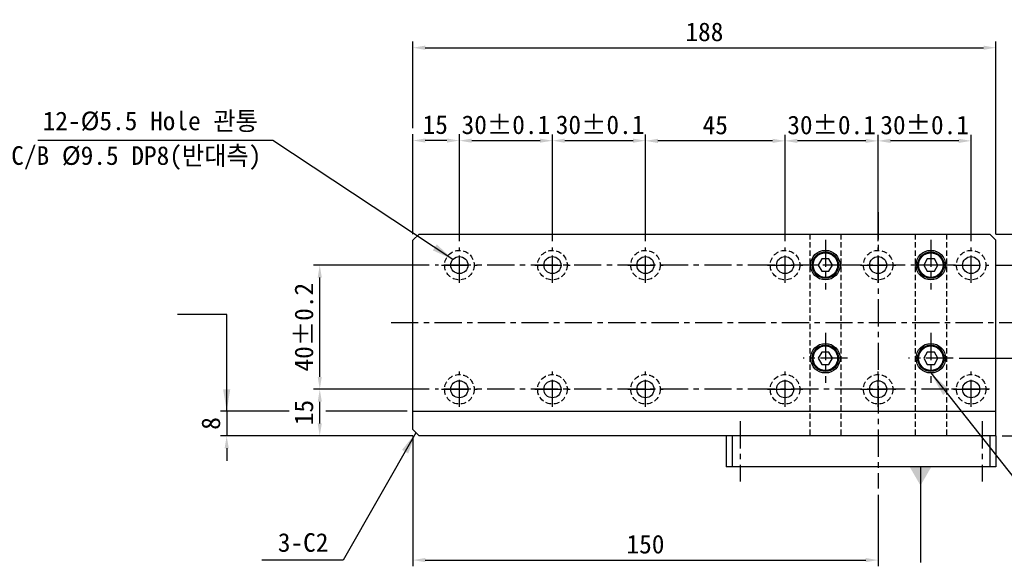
# Model space of a CAD drawing. Extents: x 2118 to 3271, y 824 to 1634.
# Tile 4 of 6: x 2707 to 3025, y 1135 to 1311. Entities that reach past the tile are written whole.
import ezdxf

# ---------------------------------------------------------------- set-up
doc = ezdxf.new("R2010")
doc.units = 0
doc.header["$LTSCALE"] = 7
doc.header["$MEASUREMENT"] = 0
doc.linetypes.add('CENTER', pattern=[2, 1.25, -0.25, 0.25, -0.25])
doc.linetypes.add('HIDDEN', pattern=[0.375, 0.25, -0.125])
doc.layers.get('0').update_dxf_attribs({"linetype": 'CONTINUOUS'})
doc.layers.get('DEFPOINTS').update_dxf_attribs({"linetype": 'CONTINUOUS'})
for name, color, linetype in [('1', 3, 'CENTER'), ('3', 4, 'CONTINUOUS'), ('CEN', 3, 'CENTER'), ('CENTERLINE', 3, 'CENTER'), ('DIMENSION', 4, 'CONTINUOUS'), ('HIDDENLINE', 5, 'HIDDEN')]:
    doc.layers.add(name, color=color, linetype=linetype)
doc.dimstyles.new('A3', dxfattribs={"dimscale": 2, "dimtxt": 3, "dimasz": 2, "dimexe": 1, "dimexo": 1, "dimgap": 1, "dimtad": 1, "dimdec": 4, "dimdsep": 46, "dimtxsty": 'Standard', "dimcen": 2.5, "dimclrd": 4, "dimclre": 4, "dimclrt": 9, "dimazin": 2, "dimtfac": 1, "dimtdec": 4, "dimtmove": 0, "dimatfit": 3, "dimfxl": 0, "dimtolj": 1, "dimarcsym": 0})

# ---------------------------------------------------------------- blocks, each defined once
blk = doc.blocks.new('*D32')
at = {"layer": 'DEFPOINTS', "color": 0}
for p in [(2804.14, 1232.03), (2841.39, 1232.03), (2841.39, 1192.03)]:
    blk.add_point(p, dxfattribs=at)
at = {"layer": 'DIMENSION', "color": 4, "lineweight": -2}
for p, q in [((2839.39, 1232.03), (2802.14, 1232.03)), ((2804.14, 1196.03), (2804.14, 1228.03)), ((2839.39, 1192.03), (2802.14, 1192.03))]:
    blk.add_line(p, q, dxfattribs=at)
at = {"layer": 'DIMENSION', "color": 4}
for points in [[(2803.47, 1228.03), (2804.8, 1228.03), (2804.14, 1232.03)], [(2803.47, 1196.03), (2804.8, 1196.03), (2804.14, 1192.03)]]:
    blk.add_solid(points, dxfattribs=at)
at = {"layer": 'DIMENSION', "color": 9, "insert": (2799.06, 1212.03), "char_height": 6, "attachment_point": 5, "rotation": 90}
blk.add_mtext('\\A1;40%%P0.2', dxfattribs=at)
blk = doc.blocks.new('*D33')
at = {"layer": 'DEFPOINTS', "color": 0}
for p in [(3019.84, 1232.03), (3052.14, 1232.03), (3008.29, 1202.03)]:
    blk.add_point(p, dxfattribs=at)
at = {"layer": 'DIMENSION', "color": 4, "lineweight": -2}
for p, q in [((3021.84, 1232.03), (3054.14, 1232.03)), ((3052.14, 1206.03), (3052.14, 1228.03)), ((3010.29, 1202.03), (3054.14, 1202.03))]:
    blk.add_line(p, q, dxfattribs=at)
at = {"layer": 'DIMENSION', "color": 4}
for points in [[(3051.47, 1228.03), (3052.8, 1228.03), (3052.14, 1232.03)], [(3051.47, 1206.03), (3052.8, 1206.03), (3052.14, 1202.03)]]:
    blk.add_solid(points, dxfattribs=at)
at = {"layer": 'DIMENSION', "color": 9, "insert": (3047.06, 1217.03), "char_height": 6, "attachment_point": 5, "rotation": 90}
blk.add_mtext('\\A1;30', dxfattribs=at)
blk = doc.blocks.new('*D34')
at = {"layer": 'DEFPOINTS', "color": 0}
for p in [(3020.14, 1242.03), (3082.14, 1242.03), (3054.14, 1177.03)]:
    blk.add_point(p, dxfattribs=at)
at = {"layer": 'DIMENSION', "color": 4, "lineweight": -2}
for p, q in [((3022.14, 1242.03), (3084.14, 1242.03)), ((3082.14, 1181.03), (3082.14, 1238.03)), ((3056.14, 1177.03), (3084.14, 1177.03))]:
    blk.add_line(p, q, dxfattribs=at)
at = {"layer": 'DIMENSION', "color": 4}
for points in [[(3081.47, 1238.03), (3082.8, 1238.03), (3082.14, 1242.03)], [(3081.47, 1181.03), (3082.8, 1181.03), (3082.14, 1177.03)]]:
    blk.add_solid(points, dxfattribs=at)
at = {"layer": 'DIMENSION', "color": 9, "insert": (3077.06, 1209.53), "char_height": 6, "attachment_point": 5, "rotation": 90}
blk.add_mtext('\\A1;65', dxfattribs=at)
blk = doc.blocks.new('*D35')
at = {"layer": 'DEFPOINTS', "color": 0}
for p in [(2834.14, 1179.03), (2984.14, 1160.03), (2984.14, 1137.03)]:
    blk.add_point(p, dxfattribs=at)
at = {"layer": 'DIMENSION', "color": 4, "lineweight": -2}
for p, q in [((2834.14, 1177.03), (2834.14, 1135.03)), ((2984.14, 1158.03), (2984.14, 1135.03)), ((2838.14, 1137.03), (2980.14, 1137.03))]:
    blk.add_line(p, q, dxfattribs=at)
at = {"layer": 'DIMENSION', "color": 4}
for points in [[(2838.14, 1137.69), (2838.14, 1136.36), (2834.14, 1137.03)], [(2980.14, 1137.69), (2980.14, 1136.36), (2984.14, 1137.03)]]:
    blk.add_solid(points, dxfattribs=at)
at = {"layer": 'DIMENSION', "color": 9, "insert": (2909.14, 1142.11), "char_height": 6, "attachment_point": 5}
blk.add_mtext('\\A1;150', dxfattribs=at)
blk = doc.blocks.new('*D36')
at = {"layer": 'DEFPOINTS', "color": 0}
for p in [(2796.3, 1185.03), (2774.14, 1177.03), (2836.14, 1177.03)]:
    blk.add_point(p, dxfattribs=at)
at = {"layer": 'DIMENSION', "color": 4, "lineweight": -2}
for p, q in [((2774.14, 1189.03), (2774.14, 1193.03)), ((2794.3, 1185.03), (2772.14, 1185.03)), ((2774.14, 1185.03), (2774.14, 1177.03)), ((2834.14, 1177.03), (2772.14, 1177.03)), ((2774.14, 1173.03), (2774.14, 1169.03))]:
    blk.add_line(p, q, dxfattribs=at)
at = {"layer": 'DIMENSION', "color": 4}
for points in [[(2773.47, 1189.03), (2774.8, 1189.03), (2774.14, 1185.03)], [(2773.47, 1173.03), (2774.8, 1173.03), (2774.14, 1177.03)]]:
    blk.add_solid(points, dxfattribs=at)
at = {"layer": 'DIMENSION', "color": 9, "insert": (2769.06, 1181.03), "char_height": 6, "attachment_point": 5, "rotation": 90}
blk.add_mtext('\\A1;8', dxfattribs=at)
blk = doc.blocks.new('*D37')
at = {"layer": 'DEFPOINTS', "color": 0}
for p in [(2804.14, 1192.03), (2841.39, 1192.03), (2836.14, 1177.03)]:
    blk.add_point(p, dxfattribs=at)
at = {"layer": 'DIMENSION', "color": 4, "lineweight": -2}
for p, q in [((2839.39, 1192.03), (2802.14, 1192.03)), ((2804.14, 1181.03), (2804.14, 1188.03)), ((2834.14, 1177.03), (2802.14, 1177.03))]:
    blk.add_line(p, q, dxfattribs=at)
at = {"layer": 'DIMENSION', "color": 4}
for points in [[(2803.47, 1188.03), (2804.8, 1188.03), (2804.14, 1192.03)], [(2803.47, 1181.03), (2804.8, 1181.03), (2804.14, 1177.03)]]:
    blk.add_solid(points, dxfattribs=at)
at = {"layer": 'DIMENSION', "color": 9, "insert": (2799.05, 1184.53), "char_height": 6, "attachment_point": 5, "rotation": 90}
blk.add_mtext('\\A1;15', dxfattribs=at)
blk = doc.blocks.new('*D38')
at = {"layer": 'DEFPOINTS', "color": 0}
for p in [(3008.29, 1202.03), (3052.14, 1202.03), (3022.14, 1177.03)]:
    blk.add_point(p, dxfattribs=at)
at = {"layer": 'DIMENSION', "color": 4, "lineweight": -2}
for p, q in [((3010.29, 1202.03), (3054.14, 1202.03)), ((3052.14, 1181.03), (3052.14, 1198.03)), ((3024.14, 1177.03), (3054.14, 1177.03))]:
    blk.add_line(p, q, dxfattribs=at)
at = {"layer": 'DIMENSION', "color": 4}
for points in [[(3051.47, 1198.03), (3052.8, 1198.03), (3052.14, 1202.03)], [(3051.47, 1181.03), (3052.8, 1181.03), (3052.14, 1177.03)]]:
    blk.add_solid(points, dxfattribs=at)
at = {"layer": 'DIMENSION', "color": 9, "insert": (3047.06, 1189.53), "char_height": 6, "attachment_point": 5, "rotation": 90}
blk.add_mtext('\\A1;25', dxfattribs=at)
blk = doc.blocks.new('*D39')
at = {"layer": 'DEFPOINTS', "color": 0}
for p in [(2909.14, 1272.03), (2909.14, 1237.73), (2954.14, 1237.73)]:
    blk.add_point(p, dxfattribs=at)
at = {"layer": 'DIMENSION', "color": 4, "lineweight": -2}
for p, q in [((2909.14, 1239.73), (2909.14, 1274.03)), ((2954.14, 1239.73), (2954.14, 1274.03)), ((2950.14, 1272.03), (2913.14, 1272.03))]:
    blk.add_line(p, q, dxfattribs=at)
at = {"layer": 'DIMENSION', "color": 4}
for points in [[(2913.14, 1272.7), (2913.14, 1271.36), (2909.14, 1272.03)], [(2950.14, 1272.7), (2950.14, 1271.36), (2954.14, 1272.03)]]:
    blk.add_solid(points, dxfattribs=at)
at = {"layer": 'DIMENSION', "color": 9, "insert": (2931.64, 1277.11), "char_height": 6, "attachment_point": 5}
blk.add_mtext('\\A1;45', dxfattribs=at)
blk = doc.blocks.new('*D40')
at = {"layer": 'DEFPOINTS', "color": 0}
for p in [(3022.14, 1302.03), (2834.14, 1274.14), (3022.14, 1240.03)]:
    blk.add_point(p, dxfattribs=at)
at = {"layer": 'DIMENSION', "color": 4, "lineweight": -2}
for p, q in [((2834.14, 1276.14), (2834.14, 1304.03)), ((2838.14, 1302.03), (3018.14, 1302.03)), ((3022.14, 1242.03), (3022.14, 1304.03))]:
    blk.add_line(p, q, dxfattribs=at)
at = {"layer": 'DIMENSION', "color": 4}
for points in [[(2838.14, 1302.7), (2838.14, 1301.36), (2834.14, 1302.03)], [(3018.14, 1302.7), (3018.14, 1301.36), (3022.14, 1302.03)]]:
    blk.add_solid(points, dxfattribs=at)
at = {"layer": 'DIMENSION', "color": 9, "insert": (2928.14, 1307.11), "char_height": 6, "attachment_point": 5}
blk.add_mtext('\\A1;188', dxfattribs=at)
blk = doc.blocks.new('*D41')
at = {"layer": 'DEFPOINTS', "color": 0}
for p in [(2849.14, 1272.09), (2849.14, 1237.73), (2879.14, 1237.73)]:
    blk.add_point(p, dxfattribs=at)
at = {"layer": 'DIMENSION', "color": 4, "lineweight": -2}
for p, q in [((2849.14, 1239.73), (2849.14, 1274.09)), ((2879.14, 1239.73), (2879.14, 1274.09)), ((2875.14, 1272.09), (2853.14, 1272.09))]:
    blk.add_line(p, q, dxfattribs=at)
at = {"layer": 'DIMENSION', "color": 4}
for points in [[(2853.14, 1272.76), (2853.14, 1271.43), (2849.14, 1272.09)], [(2875.14, 1272.76), (2875.14, 1271.43), (2879.14, 1272.09)]]:
    blk.add_solid(points, dxfattribs=at)
at = {"layer": 'DIMENSION', "color": 9, "insert": (2864.14, 1277.18), "char_height": 6, "attachment_point": 5}
blk.add_mtext('\\A1;30%%P0.1', dxfattribs=at)
blk = doc.blocks.new('*D42')
at = {"layer": 'DEFPOINTS', "color": 0}
for p in [(2834.14, 1272.14), (2834.14, 1240.03), (2849.14, 1237.73)]:
    blk.add_point(p, dxfattribs=at)
at = {"layer": 'DIMENSION', "color": 4, "lineweight": -2}
for p, q in [((2834.14, 1242.03), (2834.14, 1274.14)), ((2849.14, 1239.73), (2849.14, 1274.14)), ((2845.14, 1272.14), (2838.14, 1272.14))]:
    blk.add_line(p, q, dxfattribs=at)
at = {"layer": 'DIMENSION', "color": 4}
for points in [[(2838.14, 1272.8), (2838.14, 1271.47), (2834.14, 1272.14)], [(2845.14, 1272.8), (2845.14, 1271.47), (2849.14, 1272.14)]]:
    blk.add_solid(points, dxfattribs=at)
at = {"layer": 'DIMENSION', "color": 9, "insert": (2841.36, 1277.22), "char_height": 6, "attachment_point": 5}
blk.add_mtext('\\A1;15', dxfattribs=at)
blk = doc.blocks.new('*D43')
at = {"layer": 'DEFPOINTS', "color": 0}
for p in [(2879.14, 1272.09), (2879.14, 1237.73), (2909.14, 1237.73)]:
    blk.add_point(p, dxfattribs=at)
at = {"layer": 'DIMENSION', "color": 4, "lineweight": -2}
for p, q in [((2879.14, 1239.73), (2879.14, 1274.09)), ((2909.14, 1239.73), (2909.14, 1274.09)), ((2905.14, 1272.09), (2883.14, 1272.09))]:
    blk.add_line(p, q, dxfattribs=at)
at = {"layer": 'DIMENSION', "color": 4}
for points in [[(2883.14, 1272.76), (2883.14, 1271.43), (2879.14, 1272.09)], [(2905.14, 1272.76), (2905.14, 1271.43), (2909.14, 1272.09)]]:
    blk.add_solid(points, dxfattribs=at)
at = {"layer": 'DIMENSION', "color": 9, "insert": (2894.51, 1277.18), "char_height": 6, "attachment_point": 5}
blk.add_mtext('\\A1;30%%P0.1', dxfattribs=at)
blk = doc.blocks.new('*D44')
at = {"layer": 'DEFPOINTS', "color": 0}
for p in [(2984.14, 1272.03), (2984.14, 1237.73), (3014.14, 1237.73)]:
    blk.add_point(p, dxfattribs=at)
at = {"layer": 'DIMENSION', "color": 4, "lineweight": -2}
for p, q in [((2984.14, 1239.73), (2984.14, 1274.03)), ((3014.14, 1239.73), (3014.14, 1274.03)), ((3010.14, 1272.03), (2988.14, 1272.03))]:
    blk.add_line(p, q, dxfattribs=at)
at = {"layer": 'DIMENSION', "color": 4}
for points in [[(2988.14, 1272.7), (2988.14, 1271.36), (2984.14, 1272.03)], [(3010.14, 1272.7), (3010.14, 1271.36), (3014.14, 1272.03)]]:
    blk.add_solid(points, dxfattribs=at)
at = {"layer": 'DIMENSION', "color": 9, "insert": (2999.14, 1277.11), "char_height": 6, "attachment_point": 5}
blk.add_mtext('\\A1;30%%P0.1', dxfattribs=at)
blk = doc.blocks.new('*D45')
at = {"layer": 'DEFPOINTS', "color": 0}
for p in [(2954.14, 1272.03), (2954.14, 1237.73), (2984.14, 1237.73)]:
    blk.add_point(p, dxfattribs=at)
at = {"layer": 'DIMENSION', "color": 4, "lineweight": -2}
for p, q in [((2954.14, 1239.73), (2954.14, 1274.03)), ((2984.14, 1239.73), (2984.14, 1274.03)), ((2980.14, 1272.03), (2958.14, 1272.03))]:
    blk.add_line(p, q, dxfattribs=at)
at = {"layer": 'DIMENSION', "color": 4}
for points in [[(2958.14, 1272.69), (2958.14, 1271.36), (2954.14, 1272.03)], [(2980.14, 1272.69), (2980.14, 1271.36), (2984.14, 1272.03)]]:
    blk.add_solid(points, dxfattribs=at)
at = {"layer": 'DIMENSION', "color": 9, "insert": (2969.14, 1277.11), "char_height": 6, "attachment_point": 5}
blk.add_mtext('\\A1;30%%P0.1', dxfattribs=at)

msp = doc.modelspace()

# ---------------------------------------------------------------- linework, layer by layer
for p, q in [((2836.13687, 1242.02749), (2834.13687, 1240.02749)), ((2836.13687, 1242.02749), (3020.13688, 1242.02749)), ((3020.13688, 1242.02749), (3022.13688, 1240.02749)), ((2834.13687, 1179.02748), (2834.13687, 1240.02749)), ((3022.13688, 1177.02748), (3022.13688, 1240.02749)), ((2834.13687, 1185.02749), (3022.13688, 1185.02749)), ((2834.13687, 1179.02748), (2836.13687, 1177.02748)), ((3022.13688, 1177.02748), (2836.13687, 1177.02748)), ((2935.13686, 1177.02748), (2935.13686, 1167.02748)), ((2937.13686, 1177.02748), (2937.13686, 1167.02748)), ((3020.13688, 1177.02748), (3020.13688, 1167.02748)), ((3022.13688, 1177.02748), (3022.13688, 1167.02748)), ((3022.13688, 1167.02748), (2935.13686, 1167.02748))]:
    msp.add_line(p, q)
for points in [[(2965.98218, 1234.02749), (2964.82748, 1232.02749), (2965.98218, 1230.02749), (2968.29158, 1230.02749), (2969.44628, 1232.02749), (2968.29158, 1234.02749)], [(2999.98216, 1234.0275), (2998.82746, 1232.0275), (2999.98216, 1230.0275), (3002.29156, 1230.0275), (3003.44626, 1232.0275), (3002.29156, 1234.0275)], [(2965.98218, 1204.02749), (2964.82748, 1202.02749), (2965.98218, 1200.02749), (2968.29158, 1200.02749), (2969.44628, 1202.02749), (2968.29158, 1204.02749)], [(2999.98216, 1204.02749), (2998.82746, 1202.02749), (2999.98216, 1200.02749), (3002.29156, 1200.02749), (3003.44626, 1202.02749), (3002.29156, 1204.02749)]]:
    msp.add_lwpolyline(points, close=True)
for centre, radius in [((2849.13688, 1232.02749), 2.75), ((2879.13688, 1232.02749), 2.75), ((2909.13688, 1232.02749), 2.75), ((2954.13687, 1232.02749), 2.75), ((2967.13688, 1232.02749), 4.75), ((2967.13688, 1232.02749), 4.25), ((2984.13687, 1232.02749), 2.75), ((3001.13686, 1232.0275), 4.75), ((3001.13686, 1232.0275), 4.25), ((3014.13687, 1232.02749), 2.75), ((2967.13688, 1202.02749), 4.75), ((2967.13688, 1202.02749), 4.25), ((3001.13686, 1202.02749), 4.75), ((3001.13686, 1202.02749), 4.25), ((2849.13688, 1192.02749), 2.75), ((2879.13688, 1192.02749), 2.75), ((2909.13688, 1192.02749), 2.75), ((2954.13687, 1192.02749), 2.75), ((2984.13687, 1192.02749), 2.75), ((3014.13687, 1192.02749), 2.75)]:
    msp.add_circle(centre, radius)
at = {"layer": '1'}
for p, q in [((2849.13688, 1226.32749), (2849.13688, 1237.72749)), ((2879.13688, 1226.32749), (2879.13688, 1237.72749)), ((2909.13688, 1226.32749), (2909.13688, 1237.72749)), ((2954.13687, 1226.32749), (2954.13687, 1237.72749)), ((2984.13687, 1226.32749), (2984.13687, 1237.72749)), ((3014.13687, 1226.32749), (3014.13687, 1237.72749)), ((2843.43688, 1232.02749), (2854.83688, 1232.02749)), ((2873.43688, 1232.02749), (2884.83688, 1232.02749)), ((2903.43688, 1232.02749), (2914.83688, 1232.02749)), ((2948.43687, 1232.02749), (2959.83687, 1232.02749)), ((2978.43687, 1232.02749), (2989.83687, 1232.02749)), ((3008.43687, 1232.02749), (3019.83687, 1232.02749)), ((2849.13688, 1186.32749), (2849.13688, 1197.72749)), ((2879.13688, 1186.32749), (2879.13688, 1197.72749)), ((2909.13688, 1186.32749), (2909.13688, 1197.72749)), ((2954.13687, 1186.32749), (2954.13687, 1197.72749)), ((2984.13687, 1186.32749), (2984.13687, 1197.72749)), ((3014.13687, 1186.32749), (3014.13687, 1197.72749)), ((2843.43688, 1192.02749), (2854.83688, 1192.02749)), ((2873.43688, 1192.02749), (2884.83688, 1192.02749)), ((2903.43688, 1192.02749), (2914.83688, 1192.02749)), ((2948.43687, 1192.02749), (2959.83687, 1192.02749)), ((2978.43687, 1192.02749), (2989.83687, 1192.02749)), ((3008.43687, 1192.02749), (3019.83687, 1192.02749))]:
    msp.add_line(p, q, dxfattribs=at)
at = {"layer": '3'}
for centre in [(2967.13688, 1232.02749), (3001.13686, 1232.0275), (2967.13688, 1202.02749), (3001.13686, 1202.02749)]:
    msp.add_circle(centre, 3.95, dxfattribs=at)
at = {"layer": 'CEN'}
for p, q in [((2967.13688, 1240.20268), (2967.13688, 1224.12775)), ((3001.13686, 1240.20268), (3001.13686, 1224.12775)), ((2975.05458, 1232.0275), (2960.75301, 1232.0275)), ((3009.05456, 1232.0275), (2994.753, 1232.0275)), ((2827.13687, 1213.52749), (3029.13688, 1213.52749)), ((2967.13688, 1210.20267), (2967.13688, 1194.12774)), ((3001.13686, 1210.20267), (3001.13686, 1194.12774)), ((2974.28766, 1202.02749), (2959.98609, 1202.02749)), ((3008.28764, 1202.02749), (2993.98608, 1202.02749)), ((3020.06256, 1192.02749), (3007.83401, 1192.02749))]:
    msp.add_line(p, q, dxfattribs=at)
at = {"layer": 'CENTERLINE'}
for p, q in [((2984.13687, 1249.02749), (2984.13687, 1160.02748)), ((3006.88688, 1232.02749), (2841.38688, 1232.02749)), ((3006.88688, 1192.02749), (2841.38688, 1192.02749)), ((2939.63688, 1181.75166), (2939.63688, 1162.30329)), ((3017.63686, 1181.75166), (3017.63686, 1162.30329))]:
    msp.add_line(p, q, dxfattribs=at)
at = {"layer": 'DIMENSION'}
msp.add_line((2832.27076, 1185.02749), (2806.13687, 1185.02749), dxfattribs=at)
at = {"layer": 'HIDDENLINE'}
for p, q in [((2962.13688, 1242.02749), (2962.13688, 1177.02748)), ((2972.13688, 1242.02749), (2972.13688, 1177.02748)), ((2996.13686, 1242.02749), (2996.13686, 1177.02748)), ((3006.13686, 1242.02749), (3006.13686, 1177.02748))]:
    msp.add_line(p, q, dxfattribs=at)
for centre in [(2849.13688, 1232.02749), (2879.13688, 1232.02749), (2909.13688, 1232.02749), (2954.13687, 1232.02749), (2984.13687, 1232.02749), (3014.13687, 1232.02749), (2849.13688, 1192.02749), (2879.13688, 1192.02749), (2909.13688, 1192.02749), (2954.13687, 1192.02749), (2984.13687, 1192.02749), (3014.13687, 1192.02749)]:
    msp.add_circle(centre, 4.75, dxfattribs=at)

# ---------------------------------------------------------------- texts
at = {"layer": 'DIMENSION', "color": 9, "char_height": 6, "attachment_point": 6}
for s, insert in [('12-%%C5.5 Hole 관통', (2784.18961, 1278.15289)), ('C/B %%C9.5 DP8(반대측)', (2785.31963, 1266.50281)), ('3-C2', (2806.93909, 1142.65112))]:
    msp.add_mtext(s, dxfattribs=dict(at, insert=insert))

# ---------------------------------------------------------------- dimensions: what is measured, and where the dimension line sits
at = {"layer": 'DIMENSION'}
for base, p1, p2, picture, middle in [((3022.13688, 1302.03002), (2834.13687, 1274.13814), (3022.13688, 1240.02749), '*D40', (2928.13687, 1307.1139)), ((2984.13687, 1137.02748), (2834.13687, 1179.02748), (2984.13687, 1160.02748), '*D35', (2909.13687, 1142.11137))]:
    dim = msp.add_linear_dim(base=base, p1=p1, p2=p2, dimstyle='A3', dxfattribs=at)
    dim.commit()
    dim.dimension.update_dxf_attribs({"geometry": picture, "text_midpoint": middle})
dim = msp.add_linear_dim(base=(2834.13687, 1272.13814), p1=(2849.13688, 1237.72749), p2=(2834.13687, 1240.02749), dimstyle='A3', override={"dimscale": 2}, dxfattribs=at)
dim.commit()
dim.dimension.update_dxf_attribs({"geometry": '*D42', "text_midpoint": (2841.35928, 1272.13814), "dimtype": 160})
for base, p1, p2, picture, middle in [((2849.13688, 1272.09188), (2879.13688, 1237.72749), (2849.13688, 1237.72749), '*D41', (2864.13688, 1272.09188)), ((2879.13688, 1272.09188), (2909.13688, 1237.72749), (2879.13688, 1237.72749), '*D43', (2894.50806, 1272.09188)), ((2954.13687, 1272.02749), (2984.13687, 1237.72749), (2954.13687, 1237.72749), '*D45', (2969.13687, 1272.02749)), ((2984.13687, 1272.03002), (3014.13687, 1237.72749), (2984.13687, 1237.72749), '*D44', (2999.13687, 1272.03002))]:
    dim = msp.add_linear_dim(base=base, p1=p1, p2=p2, text='<>%%P0.1', dimstyle='A3', override={"dimscale": 2, "dimtxt": 3, "dimasz": 2, "dimtxsty": 'Standard', "dimclrt": 9}, dxfattribs=at)
    dim.commit()
    dim.dimension.update_dxf_attribs({"geometry": picture, "text_midpoint": middle, "dimtype": 160})
dim = msp.add_linear_dim(base=(2909.13688, 1272.03002), p1=(2954.13687, 1237.72749), p2=(2909.13688, 1237.72749), dimstyle='A3', override={"dimscale": 2}, dxfattribs=at)
dim.commit()
dim.dimension.update_dxf_attribs({"geometry": '*D39', "text_midpoint": (2931.63687, 1277.10991)})
for base, p1, p2, picture, middle in [((3082.13688, 1242.02749), (3054.13688, 1177.02748), (3020.13688, 1242.02749), '*D34', (3077.06098, 1209.52749)), ((3052.13688, 1232.02749), (3008.28764, 1202.02749), (3019.83687, 1232.02749), '*D33', (3047.06098, 1217.02749)), ((3052.13688, 1202.02749), (3022.13688, 1177.02748), (3008.28764, 1202.02749), '*D38', (3047.06098, 1189.52748)), ((2774.13687, 1177.02748), (2796.299, 1185.02749), (2836.13687, 1177.02748), '*D36', (2769.06097, 1181.02748))]:
    dim = msp.add_linear_dim(base=base, p1=p1, p2=p2, angle=90, dimstyle='A3', dxfattribs=at)
    dim.commit()
    dim.dimension.update_dxf_attribs({"geometry": picture, "text_midpoint": middle})
dim = msp.add_linear_dim(base=(2804.13687, 1232.02749), p1=(2841.38688, 1192.02749), p2=(2841.38688, 1232.02749), angle=90, text='<>%%P0.2', dimstyle='A3', override={"dimscale": 2, "dimtxt": 3, "dimtxsty": 'Standard', "dimclrt": 9}, dxfattribs=at)
dim.commit()
dim.dimension.update_dxf_attribs({"geometry": '*D32', "text_midpoint": (2799.05698, 1212.02749)})
dim = msp.add_linear_dim(base=(2804.13687, 1192.02749), p1=(2836.13687, 1177.02748), p2=(2841.38688, 1192.02749), angle=90, dimstyle='A3', override={"dimscale": 2}, dxfattribs=at)
dim.commit()
dim.dimension.update_dxf_attribs({"geometry": '*D37', "text_midpoint": (2804.13687, 1184.52748), "dimtype": 160})

# ---------------------------------------------------------------- leaders
for points, override in [([(2847.08027, 1233.8531), (2789.05257, 1272.13814), (2713.21184, 1272.13814)], {"dimscale": 3.5, "dimtxt": 2.5, "dimgap": 1, "dimtad": 0, "dimtxsty": 'Standard', "dimclrt": 9}), ([(2774.13687, 1185.02749), (2774.13687, 1216.06344), (2758.23455, 1216.06344)], {"dimscale": 3.5, "dimtxt": 2.5, "dimgap": 1, "dimtad": 0, "dimtxsty": 'Standard', "dimclrt": 9}), ([(2835.13687, 1178.02748), (2811.70319, 1137.02748), (2785.50252, 1137.02748)], {"dimscale": 3.5, "dimtxt": 2.5, "dimgap": 1, "dimtad": 0, "dimtxsty": 'Standard', "dimclrt": 9}), ([(2997.80626, 1167.01545), (2997.80626, 1136.21193)], {"dimscale": 2, "dimtxt": 2.5, "dimasz": 3, "dimtxsty": 'Standard', "dimclrt": 9, "dimldrblk": 'DATUMFILLED'})]:
    msp.add_leader(points, dimstyle='A3', override=override, dxfattribs=at)
at = {"layer": 'DIMENSION', "annotation_type": 0, "has_hookline": 1, "hookline_direction": 0, "text_width": 120.27963}
msp.add_leader([(3001.13686, 1197.27749), (3048.85549, 1137.02748), (3056.85549, 1137.02748)], dimstyle='A3', override={"dimscale": 4, "dimtxt": 2.5, "dimtxsty": 'Standard', "dimclrt": 9}, dxfattribs=at)

doc.saveas('drawing.dxf')
